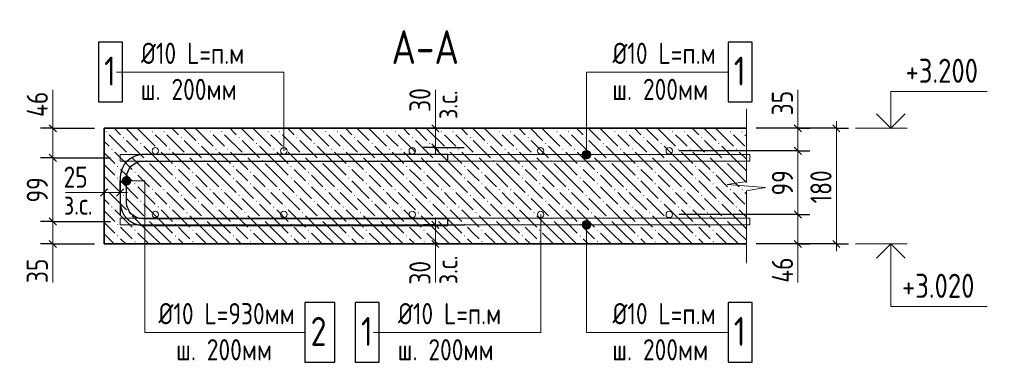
# Model space of a CAD drawing. Header units: millimetres. Extents: x 0 to 61017, y 0 to 42000.
# Tile 3 of 23: x 12913 to 23132, y 9414 to 12967. Entities that reach past the tile are written whole.
import ezdxf

# ---------------------------------------------------------------- set-up
doc = ezdxf.new("R2010")
doc.units = ezdxf.units.MM
for name, color, linetype, lineweight in [('Standard', 7, 'Continuous', 25), ('Обрамление П-обр. равн.', 7, 'Continuous', 25), ('Позиционная метка линия выноска', 7, 'Continuous', 13), ('Позиционная метка номер позиции', 7, 'Continuous', 13), ('Примечания', 7, 'Continuous', 25), ('Размерная выноска', 7, 'Continuous', 13), ('Фоновоя арматура Х1', 7, 'Continuous', 25)]:
    doc.layers.add(name, color=color, linetype=linetype, lineweight=lineweight)
doc.layers.add('ЖБ Перекрытие верхний уровень', color=7, linetype='Continuous', lineweight=25, true_color=0xe0e0ff)
doc.styles.add('GOST 2.304-81', font='txt')

msp = doc.modelspace()

# ---------------------------------------------------------------- hatches: boundary and pattern name
at = {"layer": 'ЖБ Перекрытие верхний уровень', "linetype": 'Continuous', "lineweight": 18, "transparency": 33554687}
for points in [[(13803, 11804), (13810, 11811), (13816, 11804), (13810, 11798)], [(14283, 11804), (14290, 11811), (14296, 11804), (14290, 11798)], [(14403, 11804), (14410, 11811), (14416, 11804), (14410, 11798)], [(14883, 11804), (14890, 11811), (14896, 11804), (14890, 11798)], [(15003, 11804), (15010, 11811), (15016, 11804), (15010, 11798)], [(15483, 11804), (15490, 11811), (15496, 11804), (15490, 11798)], [(15603, 11804), (15610, 11811), (15616, 11804), (15610, 11798)], [(16083, 11804), (16090, 11811), (16096, 11804), (16090, 11798)], [(16203, 11804), (16210, 11811), (16216, 11804), (16210, 11798)], [(16683, 11804), (16690, 11811), (16696, 11804), (16690, 11798)], [(16803, 11804), (16810, 11811), (16816, 11804), (16810, 11798)], [(17283, 11804), (17290, 11811), (17296, 11804), (17290, 11798)], [(17403, 11804), (17410, 11811), (17416, 11804), (17410, 11798)], [(17883, 11804), (17890, 11811), (17896, 11804), (17890, 11798)], [(18003, 11804), (18010, 11811), (18016, 11804), (18010, 11798)], [(18483, 11804), (18490, 11811), (18496, 11804), (18490, 11798)], [(18603, 11804), (18610, 11811), (18616, 11804), (18610, 11798)], [(19083, 11804), (19090, 11811), (19096, 11804), (19090, 11798)], [(19203, 11804), (19210, 11811), (19216, 11804), (19210, 11798)], [(19683, 11804), (19690, 11811), (19696, 11804), (19690, 11798)], [(19803, 11804), (19810, 11811), (19816, 11804), (19810, 11798)], [(20283, 11804), (20290, 11811), (20296, 11804), (20290, 11798)], [(20403, 11804), (20410, 11811), (20416, 11804), (20410, 11798)], [(13983, 11744), (13990, 11751), (13996, 11744), (13990, 11738)], [(14163, 11684), (14170, 11691), (14176, 11684), (14170, 11678)], [(14583, 11744), (14590, 11751), (14596, 11744), (14590, 11738)], [(14763, 11684), (14770, 11691), (14776, 11684), (14770, 11678)], [(15183, 11744), (15190, 11751), (15196, 11744), (15190, 11738)], [(15363, 11684), (15370, 11691), (15376, 11684), (15370, 11678)], [(15783, 11744), (15790, 11751), (15796, 11744), (15790, 11738)], [(15963, 11684), (15970, 11691), (15976, 11684), (15970, 11678)], [(16383, 11744), (16390, 11751), (16396, 11744), (16390, 11738)], [(16563, 11684), (16570, 11691), (16576, 11684), (16570, 11678)], [(16983, 11744), (16990, 11751), (16996, 11744), (16990, 11738)], [(17163, 11684), (17170, 11691), (17176, 11684), (17170, 11678)], [(17583, 11744), (17590, 11751), (17596, 11744), (17590, 11738)], [(17763, 11684), (17770, 11691), (17776, 11684), (17770, 11678)], [(18183, 11744), (18190, 11751), (18196, 11744), (18190, 11738)], [(18363, 11684), (18370, 11691), (18376, 11684), (18370, 11678)], [(18783, 11744), (18790, 11751), (18796, 11744), (18790, 11738)], [(18963, 11684), (18970, 11691), (18976, 11684), (18970, 11678)], [(19383, 11744), (19390, 11751), (19396, 11744), (19390, 11738)], [(19563, 11684), (19570, 11691), (19576, 11684), (19570, 11678)], [(19983, 11744), (19990, 11751), (19996, 11744), (19990, 11738)], [(20163, 11684), (20170, 11691), (20176, 11684), (20170, 11678)], [(13863, 11624), (13870, 11631), (13876, 11624), (13870, 11618)], [(14043, 11564), (14050, 11571), (14056, 11564), (14050, 11558)], [(14343, 11624), (14350, 11631), (14356, 11624), (14350, 11618)], [(14463, 11624), (14470, 11631), (14476, 11624), (14470, 11618)], [(14643, 11564), (14650, 11571), (14656, 11564), (14650, 11558)], [(14943, 11624), (14950, 11631), (14956, 11624), (14950, 11618)], [(15063, 11624), (15070, 11631), (15076, 11624), (15070, 11618)], [(15243, 11564), (15250, 11571), (15256, 11564), (15250, 11558)], [(15543, 11624), (15550, 11631), (15556, 11624), (15550, 11618)], [(15663, 11624), (15670, 11631), (15676, 11624), (15670, 11618)], [(15843, 11564), (15850, 11571), (15856, 11564), (15850, 11558)], [(16143, 11624), (16150, 11631), (16156, 11624), (16150, 11618)], [(16263, 11624), (16270, 11631), (16276, 11624), (16270, 11618)], [(16443, 11564), (16450, 11571), (16456, 11564), (16450, 11558)], [(16743, 11624), (16750, 11631), (16756, 11624), (16750, 11618)], [(16863, 11624), (16870, 11631), (16876, 11624), (16870, 11618)], [(17043, 11564), (17050, 11571), (17056, 11564), (17050, 11558)], [(17343, 11624), (17350, 11631), (17356, 11624), (17350, 11618)], [(17463, 11624), (17470, 11631), (17476, 11624), (17470, 11618)], [(17643, 11564), (17650, 11571), (17656, 11564), (17650, 11558)], [(17943, 11624), (17950, 11631), (17956, 11624), (17950, 11618)], [(18063, 11624), (18070, 11631), (18076, 11624), (18070, 11618)], [(18243, 11564), (18250, 11571), (18256, 11564), (18250, 11558)], [(18543, 11624), (18550, 11631), (18556, 11624), (18550, 11618)], [(18663, 11624), (18670, 11631), (18676, 11624), (18670, 11618)], [(18843, 11564), (18850, 11571), (18856, 11564), (18850, 11558)], [(19143, 11624), (19150, 11631), (19156, 11624), (19150, 11618)], [(19263, 11624), (19270, 11631), (19276, 11624), (19270, 11618)], [(19443, 11564), (19450, 11571), (19456, 11564), (19450, 11558)], [(19743, 11624), (19750, 11631), (19756, 11624), (19750, 11618)], [(19863, 11624), (19870, 11631), (19876, 11624), (19870, 11618)], [(20043, 11564), (20050, 11571), (20056, 11564), (20050, 11558)], [(20343, 11624), (20350, 11631), (20356, 11624), (20350, 11618)], [(13923, 11444), (13930, 11451), (13936, 11444), (13930, 11438)], [(14223, 11504), (14230, 11511), (14236, 11504), (14230, 11498)], [(14523, 11444), (14530, 11451), (14536, 11444), (14530, 11438)], [(14823, 11504), (14830, 11511), (14836, 11504), (14830, 11498)], [(15123, 11444), (15130, 11451), (15136, 11444), (15130, 11438)], [(15423, 11504), (15430, 11511), (15436, 11504), (15430, 11498)], [(15723, 11444), (15730, 11451), (15736, 11444), (15730, 11438)], [(16023, 11504), (16030, 11511), (16036, 11504), (16030, 11498)], [(16323, 11444), (16330, 11451), (16336, 11444), (16330, 11438)], [(16623, 11504), (16630, 11511), (16636, 11504), (16630, 11498)], [(16923, 11444), (16930, 11451), (16936, 11444), (16930, 11438)], [(17223, 11504), (17230, 11511), (17236, 11504), (17230, 11498)], [(17523, 11444), (17530, 11451), (17536, 11444), (17530, 11438)], [(17823, 11504), (17830, 11511), (17836, 11504), (17830, 11498)], [(18123, 11444), (18130, 11451), (18136, 11444), (18130, 11438)], [(18423, 11504), (18430, 11511), (18436, 11504), (18430, 11498)], [(18723, 11444), (18730, 11451), (18736, 11444), (18730, 11438)], [(19023, 11504), (19030, 11511), (19036, 11504), (19030, 11498)], [(19323, 11444), (19330, 11451), (19336, 11444), (19330, 11438)], [(19623, 11504), (19630, 11511), (19636, 11504), (19630, 11498)], [(19923, 11444), (19930, 11451), (19936, 11444), (19930, 11438)], [(20223, 11504), (20230, 11511), (20236, 11504), (20230, 11498)], [(14103, 11384), (14110, 11391), (14116, 11384), (14110, 11378)], [(14703, 11384), (14710, 11391), (14716, 11384), (14710, 11378)], [(15303, 11384), (15310, 11391), (15316, 11384), (15310, 11378)], [(15903, 11384), (15910, 11391), (15916, 11384), (15910, 11378)], [(16503, 11384), (16510, 11391), (16516, 11384), (16510, 11378)], [(17103, 11384), (17110, 11391), (17116, 11384), (17110, 11378)], [(17703, 11384), (17710, 11391), (17716, 11384), (17710, 11378)], [(18303, 11384), (18310, 11391), (18316, 11384), (18310, 11378)], [(18903, 11384), (18910, 11391), (18916, 11384), (18910, 11378)], [(19503, 11384), (19510, 11391), (19516, 11384), (19510, 11378)], [(20103, 11384), (20110, 11391), (20116, 11384), (20110, 11378)], [(13923, 11324), (13930, 11331), (13936, 11324), (13930, 11318)], [(14103, 11264), (14110, 11271), (14116, 11264), (14110, 11258)], [(14523, 11324), (14530, 11331), (14536, 11324), (14530, 11318)], [(14703, 11264), (14710, 11271), (14716, 11264), (14710, 11258)], [(15123, 11324), (15130, 11331), (15136, 11324), (15130, 11318)], [(15303, 11264), (15310, 11271), (15316, 11264), (15310, 11258)], [(15723, 11324), (15730, 11331), (15736, 11324), (15730, 11318)], [(15903, 11264), (15910, 11271), (15916, 11264), (15910, 11258)], [(16323, 11324), (16330, 11331), (16336, 11324), (16330, 11318)], [(16503, 11264), (16510, 11271), (16516, 11264), (16510, 11258)], [(16923, 11324), (16930, 11331), (16936, 11324), (16930, 11318)], [(17103, 11264), (17110, 11271), (17116, 11264), (17110, 11258)], [(17523, 11324), (17530, 11331), (17536, 11324), (17530, 11318)], [(17703, 11264), (17710, 11271), (17716, 11264), (17710, 11258)], [(18123, 11324), (18130, 11331), (18136, 11324), (18130, 11318)], [(18303, 11264), (18310, 11271), (18316, 11264), (18310, 11258)], [(18723, 11324), (18730, 11331), (18736, 11324), (18730, 11318)], [(18903, 11264), (18910, 11271), (18916, 11264), (18910, 11258)], [(19323, 11324), (19330, 11331), (19336, 11324), (19330, 11318)], [(19503, 11264), (19510, 11271), (19516, 11264), (19510, 11258)], [(19923, 11324), (19930, 11331), (19936, 11324), (19930, 11318)], [(20103, 11264), (20110, 11271), (20116, 11264), (20110, 11258)], [(13803, 11204), (13810, 11211), (13816, 11204), (13810, 11198)], [(13983, 11144), (13990, 11151), (13996, 11144), (13990, 11138)], [(14283, 11204), (14290, 11211), (14296, 11204), (14290, 11198)], [(14403, 11204), (14410, 11211), (14416, 11204), (14410, 11198)], [(14583, 11144), (14590, 11151), (14596, 11144), (14590, 11138)], [(14883, 11204), (14890, 11211), (14896, 11204), (14890, 11198)], [(15003, 11204), (15010, 11211), (15016, 11204), (15010, 11198)], [(15183, 11144), (15190, 11151), (15196, 11144), (15190, 11138)], [(15483, 11204), (15490, 11211), (15496, 11204), (15490, 11198)], [(15603, 11204), (15610, 11211), (15616, 11204), (15610, 11198)], [(15783, 11144), (15790, 11151), (15796, 11144), (15790, 11138)], [(16083, 11204), (16090, 11211), (16096, 11204), (16090, 11198)], [(16203, 11204), (16210, 11211), (16216, 11204), (16210, 11198)], [(16383, 11144), (16390, 11151), (16396, 11144), (16390, 11138)], [(16683, 11204), (16690, 11211), (16696, 11204), (16690, 11198)], [(16803, 11204), (16810, 11211), (16816, 11204), (16810, 11198)], [(16983, 11144), (16990, 11151), (16996, 11144), (16990, 11138)], [(17283, 11204), (17290, 11211), (17296, 11204), (17290, 11198)], [(17403, 11204), (17410, 11211), (17416, 11204), (17410, 11198)], [(17583, 11144), (17590, 11151), (17596, 11144), (17590, 11138)], [(17883, 11204), (17890, 11211), (17896, 11204), (17890, 11198)], [(18003, 11204), (18010, 11211), (18016, 11204), (18010, 11198)], [(18183, 11144), (18190, 11151), (18196, 11144), (18190, 11138)], [(18483, 11204), (18490, 11211), (18496, 11204), (18490, 11198)], [(18603, 11204), (18610, 11211), (18616, 11204), (18610, 11198)], [(18783, 11144), (18790, 11151), (18796, 11144), (18790, 11138)], [(19083, 11204), (19090, 11211), (19096, 11204), (19090, 11198)], [(19203, 11204), (19210, 11211), (19216, 11204), (19210, 11198)], [(19383, 11144), (19390, 11151), (19396, 11144), (19390, 11138)], [(19683, 11204), (19690, 11211), (19696, 11204), (19690, 11198)], [(19803, 11204), (19810, 11211), (19816, 11204), (19810, 11198)], [(19983, 11144), (19990, 11151), (19996, 11144), (19990, 11138)], [(20283, 11204), (20290, 11211), (20296, 11204), (20290, 11198)], [(20403, 11204), (20410, 11211), (20416, 11204), (20410, 11198)], [(14163, 11084), (14170, 11091), (14176, 11084), (14170, 11078)], [(14763, 11084), (14770, 11091), (14776, 11084), (14770, 11078)], [(15363, 11084), (15370, 11091), (15376, 11084), (15370, 11078)], [(15963, 11084), (15970, 11091), (15976, 11084), (15970, 11078)], [(16563, 11084), (16570, 11091), (16576, 11084), (16570, 11078)], [(17163, 11084), (17170, 11091), (17176, 11084), (17170, 11078)], [(17763, 11084), (17770, 11091), (17776, 11084), (17770, 11078)], [(18363, 11084), (18370, 11091), (18376, 11084), (18370, 11078)], [(18963, 11084), (18970, 11091), (18976, 11084), (18970, 11078)], [(19563, 11084), (19570, 11091), (19576, 11084), (19570, 11078)], [(20163, 11084), (20170, 11091), (20176, 11084), (20170, 11078)], [(13863, 11024), (13870, 11031), (13876, 11024), (13870, 11018)], [(14043, 10964), (14050, 10971), (14056, 10964), (14050, 10958)], [(14343, 11024), (14350, 11031), (14356, 11024), (14350, 11018)], [(14463, 11024), (14470, 11031), (14476, 11024), (14470, 11018)], [(14643, 10964), (14650, 10971), (14656, 10964), (14650, 10958)], [(14943, 11024), (14950, 11031), (14956, 11024), (14950, 11018)], [(15063, 11024), (15070, 11031), (15076, 11024), (15070, 11018)], [(15243, 10964), (15250, 10971), (15256, 10964), (15250, 10958)], [(15543, 11024), (15550, 11031), (15556, 11024), (15550, 11018)], [(15663, 11024), (15670, 11031), (15676, 11024), (15670, 11018)], [(15843, 10964), (15850, 10971), (15856, 10964), (15850, 10958)], [(16143, 11024), (16150, 11031), (16156, 11024), (16150, 11018)], [(16263, 11024), (16270, 11031), (16276, 11024), (16270, 11018)], [(16443, 10964), (16450, 10971), (16456, 10964), (16450, 10958)], [(16743, 11024), (16750, 11031), (16756, 11024), (16750, 11018)], [(16863, 11024), (16870, 11031), (16876, 11024), (16870, 11018)], [(17043, 10964), (17050, 10971), (17056, 10964), (17050, 10958)], [(17343, 11024), (17350, 11031), (17356, 11024), (17350, 11018)], [(17463, 11024), (17470, 11031), (17476, 11024), (17470, 11018)], [(17643, 10964), (17650, 10971), (17656, 10964), (17650, 10958)], [(17943, 11024), (17950, 11031), (17956, 11024), (17950, 11018)], [(18063, 11024), (18070, 11031), (18076, 11024), (18070, 11018)], [(18243, 10964), (18250, 10971), (18256, 10964), (18250, 10958)], [(18543, 11024), (18550, 11031), (18556, 11024), (18550, 11018)], [(18663, 11024), (18670, 11031), (18676, 11024), (18670, 11018)], [(18843, 10964), (18850, 10971), (18856, 10964), (18850, 10958)], [(19143, 11024), (19150, 11031), (19156, 11024), (19150, 11018)], [(19263, 11024), (19270, 11031), (19276, 11024), (19270, 11018)], [(19443, 10964), (19450, 10971), (19456, 10964), (19450, 10958)], [(19743, 11024), (19750, 11031), (19756, 11024), (19750, 11018)], [(19863, 11024), (19870, 11031), (19876, 11024), (19870, 11018)], [(20043, 10964), (20050, 10971), (20056, 10964), (20050, 10958)], [(20343, 11024), (20350, 11031), (20356, 11024), (20350, 11018)], [(13923, 10844), (13930, 10851), (13936, 10844), (13930, 10838)], [(14223, 10904), (14230, 10911), (14236, 10904), (14230, 10898)], [(14523, 10844), (14530, 10851), (14536, 10844), (14530, 10838)], [(14823, 10904), (14830, 10911), (14836, 10904), (14830, 10898)], [(15123, 10844), (15130, 10851), (15136, 10844), (15130, 10838)], [(15423, 10904), (15430, 10911), (15436, 10904), (15430, 10898)], [(15723, 10844), (15730, 10851), (15736, 10844), (15730, 10838)], [(16023, 10904), (16030, 10911), (16036, 10904), (16030, 10898)], [(16323, 10844), (16330, 10851), (16336, 10844), (16330, 10838)], [(16623, 10904), (16630, 10911), (16636, 10904), (16630, 10898)], [(16923, 10844), (16930, 10851), (16936, 10844), (16930, 10838)], [(17223, 10904), (17230, 10911), (17236, 10904), (17230, 10898)], [(17523, 10844), (17530, 10851), (17536, 10844), (17530, 10838)], [(17823, 10904), (17830, 10911), (17836, 10904), (17830, 10898)], [(18123, 10844), (18130, 10851), (18136, 10844), (18130, 10838)], [(18423, 10904), (18430, 10911), (18436, 10904), (18430, 10898)], [(18723, 10844), (18730, 10851), (18736, 10844), (18730, 10838)], [(19023, 10904), (19030, 10911), (19036, 10904), (19030, 10898)], [(19323, 10844), (19330, 10851), (19336, 10844), (19330, 10838)], [(19623, 10904), (19630, 10911), (19636, 10904), (19630, 10898)], [(19923, 10844), (19930, 10851), (19936, 10844), (19930, 10838)], [(20223, 10904), (20230, 10911), (20236, 10904), (20230, 10898)], [(13923, 10724), (13930, 10731), (13936, 10724), (13930, 10718)], [(14103, 10784), (14110, 10791), (14116, 10784), (14110, 10778)], [(14523, 10724), (14530, 10731), (14536, 10724), (14530, 10718)], [(14703, 10784), (14710, 10791), (14716, 10784), (14710, 10778)], [(15123, 10724), (15130, 10731), (15136, 10724), (15130, 10718)], [(15303, 10784), (15310, 10791), (15316, 10784), (15310, 10778)], [(15723, 10724), (15730, 10731), (15736, 10724), (15730, 10718)], [(15903, 10784), (15910, 10791), (15916, 10784), (15910, 10778)], [(16323, 10724), (16330, 10731), (16336, 10724), (16330, 10718)], [(16503, 10784), (16510, 10791), (16516, 10784), (16510, 10778)], [(16923, 10724), (16930, 10731), (16936, 10724), (16930, 10718)], [(17103, 10784), (17110, 10791), (17116, 10784), (17110, 10778)], [(17523, 10724), (17530, 10731), (17536, 10724), (17530, 10718)], [(17703, 10784), (17710, 10791), (17716, 10784), (17710, 10778)], [(18123, 10724), (18130, 10731), (18136, 10724), (18130, 10718)], [(18303, 10784), (18310, 10791), (18316, 10784), (18310, 10778)], [(18723, 10724), (18730, 10731), (18736, 10724), (18730, 10718)], [(18903, 10784), (18910, 10791), (18916, 10784), (18910, 10778)], [(19323, 10724), (19330, 10731), (19336, 10724), (19330, 10718)], [(19503, 10784), (19510, 10791), (19516, 10784), (19510, 10778)], [(19923, 10724), (19930, 10731), (19936, 10724), (19930, 10718)], [(20103, 10784), (20110, 10791), (20116, 10784), (20110, 10778)], [(14103, 10664), (14110, 10671), (14116, 10664), (14110, 10658)], [(14703, 10664), (14710, 10671), (14716, 10664), (14710, 10658)], [(15303, 10664), (15310, 10671), (15316, 10664), (15310, 10658)], [(15903, 10664), (15910, 10671), (15916, 10664), (15910, 10658)], [(16503, 10664), (16510, 10671), (16516, 10664), (16510, 10658)], [(17103, 10664), (17110, 10671), (17116, 10664), (17110, 10658)], [(17703, 10664), (17710, 10671), (17716, 10664), (17710, 10658)], [(18303, 10664), (18310, 10671), (18316, 10664), (18310, 10658)], [(18903, 10664), (18910, 10671), (18916, 10664), (18910, 10658)], [(19503, 10664), (19510, 10671), (19516, 10664), (19510, 10658)], [(20103, 10664), (20110, 10671), (20116, 10664), (20110, 10658)]]:
    msp.add_hatch(color=7, dxfattribs=at).paths.add_polyline_path(points, flags=16)
at = {"layer": 'Позиционная метка линия выноска', "linetype": 'Continuous', "lineweight": 13, "transparency": 33554687}
for points in [[(18835, 11590), (18758, 11590), (18752, 11567)], [(18835, 11590), (18752, 11567), (18842, 11567)], [(18842, 11567), (18752, 11567), (18758, 11545)], [(18819, 11606), (18774, 11606), (18758, 11590)], [(18819, 11606), (18758, 11590), (18835, 11590)], [(18842, 11567), (18758, 11545), (18835, 11545)], [(18774, 11606), (18819, 11606), (18797, 11612)], [(18835, 11545), (18758, 11545), (18774, 11529)], [(18835, 11545), (18774, 11529), (18819, 11529)], [(18819, 11529), (18774, 11529), (18797, 11522)], [(13983, 11273), (13983, 11318), (13977, 11296)], [(13999, 11257), (13999, 11334), (13983, 11318)], [(13999, 11257), (13983, 11318), (13983, 11273)], [(14022, 11251), (14022, 11341), (13999, 11334)], [(14022, 11251), (13999, 11334), (13999, 11257)], [(14044, 11257), (14044, 11334), (14022, 11341)], [(14044, 11257), (14022, 11341), (14022, 11251)], [(14061, 11273), (14061, 11318), (14044, 11334)], [(14061, 11273), (14044, 11334), (14044, 11257)], [(14061, 11318), (14061, 11273), (14067, 11296)], [(18752, 10841), (18842, 10841), (18835, 10863)], [(18752, 10841), (18835, 10863), (18758, 10863)], [(18758, 10818), (18842, 10841), (18752, 10841)], [(18758, 10863), (18835, 10863), (18819, 10879)], [(18758, 10863), (18819, 10879), (18774, 10879)], [(18758, 10818), (18835, 10818), (18842, 10841)], [(18774, 10879), (18819, 10879), (18797, 10886)], [(18774, 10802), (18835, 10818), (18758, 10818)], [(18774, 10802), (18819, 10802), (18835, 10818)], [(18819, 10802), (18774, 10802), (18797, 10796)]]:
    msp.add_hatch(color=7, dxfattribs=at).paths.add_polyline_path(points)

# ---------------------------------------------------------------- linework, layer by layer
at = {"layer": 'Standard', "color": 7, "linetype": 'Continuous', "lineweight": 25, "transparency": 33554687}
for p, q in [((13218, 11878), (13293, 11803)), ((17264, 11803), (17189, 11878)), ((20951, 11878), (21026, 11803)), ((21426, 11803), (21351, 11878)), ((17264, 11603), (17189, 11678)), ((13218, 11571), (13293, 11496)), ((20951, 11645), (21026, 11570)), ((13826, 11211), (13751, 11136)), ((13993, 11211), (13918, 11136)), ((20951, 10985), (21026, 10910)), ((13218, 10911), (13293, 10836)), ((17189, 10878), (17264, 10803)), ((13218, 10678), (13293, 10603)), ((17189, 10678), (17264, 10603)), ((20951, 10678), (21026, 10603)), ((21426, 10603), (21351, 10678))]:
    msp.add_line(p, q, dxfattribs=at)
at = {"layer": 'Standard', "color": 7, "linetype": 'Continuous', "lineweight": 13, "transparency": 33554687}
for p, q in [((13255, 11841), (13255, 11916)), ((17227, 11841), (17227, 11916)), ((20989, 11841), (20989, 11916)), ((21389, 11841), (21389, 11916)), ((13255, 11841), (13255, 11534)), ((17227, 11641), (17227, 11841)), ((20989, 11841), (20989, 11607)), ((21589, 11841), (22122, 11841)), ((17227, 11641), (17227, 11566)), ((20989, 11607), (20989, 10947)), ((13255, 11534), (13255, 10874)), ((13789, 11174), (13714, 11174)), ((13955, 11174), (13789, 11174)), ((13955, 11174), (14030, 11174)), ((20989, 10947), (20989, 10641)), ((13255, 10874), (13255, 10641)), ((17227, 10841), (17227, 10916)), ((17227, 10841), (17227, 10641)), ((13255, 10641), (13255, 10566)), ((17227, 10641), (17227, 10566)), ((20989, 10641), (20989, 10566)), ((21389, 10641), (21389, 10566)), ((21589, 10641), (22122, 10641))]:
    msp.add_line(p, q, dxfattribs=at)
at = {"layer": 'Standard', "color": 251, "linetype": 'Continuous', "lineweight": -3, "true_color": 0x656565, "transparency": 33554687}
for p, q in [((13255, 11841), (13130, 11841)), ((13255, 11841), (13380, 11841)), ((13255, 11841), (13689, 11841)), ((17227, 11841), (17102, 11841)), ((17227, 11841), (17352, 11841)), ((17227, 11841), (17527, 11841)), ((21389, 11841), (20555, 11841)), ((20989, 11841), (20864, 11841)), ((20989, 11841), (21114, 11841)), ((21389, 11841), (21264, 11841)), ((21389, 11841), (21514, 11841)), ((17227, 11641), (17102, 11641)), ((17227, 11641), (17352, 11641)), ((17227, 11641), (17525, 11641)), ((20989, 11607), (20864, 11607)), ((20989, 11607), (21114, 11607)), ((13255, 11534), (13130, 11534)), ((13255, 11534), (13380, 11534)), ((13255, 11534), (13855, 11534)), ((13789, 11174), (13789, 11299)), ((13955, 11174), (13955, 11299)), ((13789, 11174), (13789, 11049)), ((13789, 11174), (13789, 10874)), ((13955, 11174), (13955, 11049)), ((13955, 11174), (13955, 10941)), ((20989, 10947), (20864, 10947)), ((20989, 10947), (21114, 10947)), ((13255, 10874), (13130, 10874)), ((13255, 10874), (13380, 10874)), ((13255, 10874), (13855, 10874)), ((17227, 10841), (17102, 10841)), ((17227, 10841), (17352, 10841)), ((17227, 10841), (17525, 10841)), ((13255, 10641), (13130, 10641)), ((13255, 10641), (13380, 10641)), ((13255, 10641), (13689, 10641)), ((17227, 10641), (17102, 10641)), ((17227, 10641), (17352, 10641)), ((17227, 10641), (17527, 10641)), ((21389, 10641), (20555, 10641)), ((20989, 10641), (20864, 10641)), ((20989, 10641), (21114, 10641)), ((21389, 10641), (21264, 10641)), ((21389, 10641), (21514, 10641))]:
    msp.add_line(p, q, dxfattribs=at)
at = {"layer": 'Standard', "color": 7, "linetype": 'Continuous', "lineweight": 13, "transparency": 33554687}
for points in [[(21955, 11841), (21955, 12221), (22955, 12221)], [(21389, 10641), (21389, 10983), (21389, 10983), (21389, 11841)], [(21955, 10641), (21955, 9991), (22955, 9991)]]:
    msp.add_lwpolyline(points, dxfattribs=at)
at = {"layer": 'Standard', "color": 7, "linetype": 'Continuous', "lineweight": 35, "transparency": 33554687}
for points in [[(21807, 11989), (21955, 11841), (22104, 11989)], [(21807, 10492), (21955, 10641), (22104, 10492)]]:
    msp.add_lwpolyline(points, dxfattribs=at)
at = {"layer": 'Standard', "color": 251, "linetype": 'Continuous', "lineweight": -3, "true_color": 0x656565, "transparency": 33554687}
for points in [[(20989, 11841), (20972, 11841), (20972, 11841), (20972, 11841), (20972, 11841), (20555, 11841)], [(20989, 11607), (20972, 11607), (20972, 11607), (20972, 11607), (20972, 11607), (19754, 11607)], [(20989, 10947), (20972, 10947), (20972, 10947), (19754, 10947)], [(20989, 10641), (20972, 10641), (20972, 10641), (20555, 10641)]]:
    msp.add_lwpolyline(points, dxfattribs=at)
at = {"layer": 'ЖБ Перекрытие верхний уровень', "color": 7, "linetype": 'Continuous', "lineweight": 35, "transparency": 33554687}
for p, q in [((13789, 11841), (13789, 10641)), ((20455, 11841), (13789, 11841)), ((13789, 10641), (20455, 10641))]:
    msp.add_line(p, q, dxfattribs=at)
at = {"layer": 'ЖБ Перекрытие верхний уровень', "color": 9, "linetype": 'Continuous', "lineweight": 18, "true_color": 0xc7c7c7, "transparency": 33554687}
for p, q in [((13840, 11774), (14020, 11594)), ((13893, 11841), (13960, 11774)), ((14013, 11841), (14140, 11714)), ((14140, 11834), (14320, 11654)), ((14253, 11841), (14260, 11834)), ((14380, 11714), (14320, 11774)), ((14373, 11841), (14380, 11834)), ((14440, 11774), (14620, 11594)), ((14493, 11841), (14560, 11774)), ((14613, 11841), (14740, 11714)), ((14740, 11834), (14920, 11654)), ((14853, 11841), (14860, 11834)), ((14980, 11714), (14920, 11774)), ((14973, 11841), (14980, 11834)), ((15040, 11774), (15220, 11594)), ((15093, 11841), (15160, 11774)), ((15213, 11841), (15340, 11714)), ((15340, 11834), (15520, 11654)), ((15453, 11841), (15460, 11834)), ((15580, 11714), (15520, 11774)), ((15573, 11841), (15580, 11834)), ((15640, 11774), (15820, 11594)), ((15693, 11841), (15760, 11774)), ((15813, 11841), (15940, 11714)), ((15940, 11834), (16120, 11654)), ((16053, 11841), (16060, 11834)), ((16180, 11714), (16120, 11774)), ((16173, 11841), (16180, 11834)), ((16240, 11774), (16420, 11594)), ((16293, 11841), (16360, 11774)), ((16413, 11841), (16540, 11714)), ((16540, 11834), (16720, 11654)), ((16653, 11841), (16660, 11834)), ((16780, 11714), (16720, 11774)), ((16773, 11841), (16780, 11834)), ((16840, 11774), (17020, 11594)), ((16893, 11841), (16960, 11774)), ((17013, 11841), (17140, 11714)), ((17140, 11834), (17320, 11654)), ((17253, 11841), (17260, 11834)), ((17380, 11714), (17320, 11774)), ((17373, 11841), (17380, 11834)), ((17440, 11774), (17620, 11594)), ((17493, 11841), (17560, 11774)), ((17613, 11841), (17740, 11714)), ((17740, 11834), (17920, 11654)), ((17853, 11841), (17860, 11834)), ((17980, 11714), (17920, 11774)), ((17973, 11841), (17980, 11834)), ((18040, 11774), (18220, 11594)), ((18093, 11841), (18160, 11774)), ((18213, 11841), (18340, 11714)), ((18340, 11834), (18520, 11654)), ((18453, 11841), (18460, 11834)), ((18580, 11714), (18520, 11774)), ((18573, 11841), (18580, 11834)), ((18640, 11774), (18820, 11594)), ((18693, 11841), (18760, 11774)), ((18813, 11841), (18940, 11714)), ((18940, 11834), (19120, 11654)), ((19053, 11841), (19060, 11834)), ((19180, 11714), (19120, 11774)), ((19173, 11841), (19180, 11834)), ((19240, 11774), (19420, 11594)), ((19293, 11841), (19360, 11774)), ((19413, 11841), (19540, 11714)), ((19540, 11834), (19720, 11654)), ((19653, 11841), (19660, 11834)), ((19780, 11714), (19720, 11774)), ((19773, 11841), (19780, 11834)), ((19840, 11774), (20020, 11594)), ((19893, 11841), (19960, 11774)), ((20013, 11841), (20140, 11714)), ((20140, 11834), (20320, 11654)), ((20253, 11841), (20260, 11834)), ((20380, 11714), (20320, 11774)), ((20373, 11841), (20380, 11834)), ((20440, 11774), (20455, 11759)), ((13840, 11654), (13789, 11705)), ((14020, 11714), (14200, 11534)), ((14380, 11474), (14200, 11654)), ((14440, 11654), (14380, 11714)), ((14620, 11714), (14800, 11534)), ((14980, 11474), (14800, 11654)), ((15040, 11654), (14980, 11714)), ((15220, 11714), (15400, 11534)), ((15580, 11474), (15400, 11654)), ((15640, 11654), (15580, 11714)), ((15820, 11714), (16000, 11534)), ((16180, 11474), (16000, 11654)), ((16240, 11654), (16180, 11714)), ((16420, 11714), (16600, 11534)), ((16780, 11474), (16600, 11654)), ((16840, 11654), (16780, 11714)), ((17020, 11714), (17200, 11534)), ((17380, 11474), (17200, 11654)), ((17440, 11654), (17380, 11714)), ((17620, 11714), (17800, 11534)), ((17980, 11474), (17800, 11654)), ((18040, 11654), (17980, 11714)), ((18220, 11714), (18400, 11534)), ((18580, 11474), (18400, 11654)), ((18640, 11654), (18580, 11714)), ((18820, 11714), (19000, 11534)), ((19180, 11474), (19000, 11654)), ((19240, 11654), (19180, 11714)), ((19420, 11714), (19600, 11534)), ((19780, 11474), (19600, 11654)), ((19840, 11654), (19780, 11714)), ((20020, 11714), (20200, 11534)), ((20380, 11474), (20200, 11654)), ((20440, 11654), (20380, 11714)), ((13789, 11585), (13900, 11474)), ((13900, 11594), (14080, 11414)), ((14380, 11594), (14500, 11474)), ((14500, 11594), (14680, 11414)), ((14980, 11594), (15100, 11474)), ((15100, 11594), (15280, 11414)), ((15580, 11594), (15700, 11474)), ((15700, 11594), (15880, 11414)), ((16180, 11594), (16300, 11474)), ((16300, 11594), (16480, 11414)), ((16780, 11594), (16900, 11474)), ((16900, 11594), (17080, 11414)), ((17380, 11594), (17500, 11474)), ((17500, 11594), (17680, 11414)), ((17980, 11594), (18100, 11474)), ((18100, 11594), (18280, 11414)), ((18580, 11594), (18700, 11474)), ((18700, 11594), (18880, 11414)), ((19180, 11594), (19300, 11474)), ((19300, 11594), (19480, 11414)), ((19780, 11594), (19900, 11474)), ((19900, 11594), (20080, 11414)), ((20380, 11594), (20455, 11519)), ((13789, 11465), (13900, 11354)), ((14260, 11354), (14080, 11534)), ((14260, 11474), (14380, 11354)), ((14380, 11474), (14500, 11354)), ((14860, 11354), (14680, 11534)), ((14860, 11474), (14980, 11354)), ((14980, 11474), (15100, 11354)), ((15460, 11354), (15280, 11534)), ((15460, 11474), (15580, 11354)), ((15580, 11474), (15700, 11354)), ((16060, 11354), (15880, 11534)), ((16060, 11474), (16180, 11354)), ((16180, 11474), (16300, 11354)), ((16660, 11354), (16480, 11534)), ((16660, 11474), (16780, 11354)), ((16780, 11474), (16900, 11354)), ((17260, 11354), (17080, 11534)), ((17260, 11474), (17380, 11354)), ((17380, 11474), (17500, 11354)), ((17860, 11354), (17680, 11534)), ((17860, 11474), (17980, 11354)), ((17980, 11474), (18100, 11354)), ((18460, 11354), (18280, 11534)), ((18460, 11474), (18580, 11354)), ((18580, 11474), (18700, 11354)), ((19060, 11354), (18880, 11534)), ((19060, 11474), (19180, 11354)), ((19180, 11474), (19300, 11354)), ((19660, 11354), (19480, 11534)), ((19660, 11474), (19780, 11354)), ((19780, 11474), (19900, 11354)), ((20260, 11354), (20080, 11534)), ((20260, 11474), (20380, 11354)), ((20380, 11474), (20455, 11399)), ((13789, 11345), (13960, 11174)), ((14020, 11354), (13960, 11414)), ((14080, 11294), (14020, 11354)), ((14140, 11354), (14260, 11234)), ((14260, 11354), (14380, 11234)), ((14380, 11354), (14560, 11174)), ((14620, 11354), (14560, 11414)), ((14680, 11294), (14620, 11354)), ((14740, 11354), (14860, 11234)), ((14860, 11354), (14980, 11234)), ((14980, 11354), (15160, 11174)), ((15220, 11354), (15160, 11414)), ((15280, 11294), (15220, 11354)), ((15340, 11354), (15460, 11234)), ((15460, 11354), (15580, 11234)), ((15580, 11354), (15760, 11174)), ((15820, 11354), (15760, 11414)), ((15880, 11294), (15820, 11354)), ((15940, 11354), (16060, 11234)), ((16060, 11354), (16180, 11234)), ((16180, 11354), (16360, 11174)), ((16420, 11354), (16360, 11414)), ((16480, 11294), (16420, 11354)), ((16540, 11354), (16660, 11234)), ((16660, 11354), (16780, 11234)), ((16780, 11354), (16960, 11174)), ((17020, 11354), (16960, 11414)), ((17080, 11294), (17020, 11354)), ((17140, 11354), (17260, 11234)), ((17260, 11354), (17380, 11234)), ((17380, 11354), (17560, 11174)), ((17620, 11354), (17560, 11414)), ((17680, 11294), (17620, 11354)), ((17740, 11354), (17860, 11234)), ((17860, 11354), (17980, 11234)), ((17980, 11354), (18160, 11174)), ((18220, 11354), (18160, 11414)), ((18280, 11294), (18220, 11354)), ((18340, 11354), (18460, 11234)), ((18460, 11354), (18580, 11234)), ((18580, 11354), (18760, 11174)), ((18820, 11354), (18760, 11414)), ((18880, 11294), (18820, 11354)), ((18940, 11354), (19060, 11234)), ((19060, 11354), (19180, 11234)), ((19180, 11354), (19360, 11174)), ((19420, 11354), (19360, 11414)), ((19480, 11294), (19420, 11354)), ((19540, 11354), (19660, 11234)), ((19660, 11354), (19780, 11234)), ((19780, 11354), (19960, 11174)), ((20020, 11354), (19960, 11414)), ((20080, 11294), (20020, 11354)), ((20140, 11354), (20260, 11234)), ((20260, 11354), (20380, 11234)), ((20380, 11354), (20455, 11279)), ((13960, 11294), (14140, 11114)), ((14560, 11294), (14740, 11114)), ((15160, 11294), (15340, 11114)), ((15760, 11294), (15940, 11114)), ((16360, 11294), (16540, 11114)), ((16960, 11294), (17140, 11114)), ((17560, 11294), (17740, 11114)), ((18160, 11294), (18340, 11114)), ((18760, 11294), (18940, 11114)), ((19360, 11294), (19540, 11114)), ((19960, 11294), (20140, 11114)), ((13840, 11174), (14020, 10994)), ((14140, 11234), (14320, 11054)), ((14380, 11114), (14320, 11174)), ((14440, 11174), (14620, 10994)), ((14740, 11234), (14920, 11054)), ((14980, 11114), (14920, 11174)), ((15040, 11174), (15220, 10994)), ((15340, 11234), (15520, 11054)), ((15580, 11114), (15520, 11174)), ((15640, 11174), (15820, 10994)), ((15940, 11234), (16120, 11054)), ((16180, 11114), (16120, 11174)), ((16240, 11174), (16420, 10994)), ((16540, 11234), (16720, 11054)), ((16780, 11114), (16720, 11174)), ((16840, 11174), (17020, 10994)), ((17140, 11234), (17320, 11054)), ((17380, 11114), (17320, 11174)), ((17440, 11174), (17620, 10994)), ((17740, 11234), (17920, 11054)), ((17980, 11114), (17920, 11174)), ((18040, 11174), (18220, 10994)), ((18340, 11234), (18520, 11054)), ((18580, 11114), (18520, 11174)), ((18640, 11174), (18820, 10994)), ((18940, 11234), (19120, 11054)), ((19180, 11114), (19120, 11174)), ((19240, 11174), (19420, 10994)), ((19540, 11234), (19720, 11054)), ((19780, 11114), (19720, 11174)), ((19840, 11174), (20020, 10994)), ((20140, 11234), (20320, 11054)), ((20380, 11114), (20320, 11174)), ((20440, 11174), (20455, 11159)), ((13840, 11054), (13789, 11105)), ((14020, 11114), (14200, 10934)), ((14380, 10874), (14200, 11054)), ((14440, 11054), (14380, 11114)), ((14620, 11114), (14800, 10934)), ((14980, 10874), (14800, 11054)), ((15040, 11054), (14980, 11114)), ((15220, 11114), (15400, 10934)), ((15580, 10874), (15400, 11054)), ((15640, 11054), (15580, 11114)), ((15820, 11114), (16000, 10934)), ((16180, 10874), (16000, 11054)), ((16240, 11054), (16180, 11114)), ((16420, 11114), (16600, 10934)), ((16780, 10874), (16600, 11054)), ((16840, 11054), (16780, 11114)), ((17020, 11114), (17200, 10934)), ((17380, 10874), (17200, 11054)), ((17440, 11054), (17380, 11114)), ((17620, 11114), (17800, 10934)), ((17980, 10874), (17800, 11054)), ((18040, 11054), (17980, 11114)), ((18220, 11114), (18400, 10934)), ((18580, 10874), (18400, 11054)), ((18640, 11054), (18580, 11114)), ((18820, 11114), (19000, 10934)), ((19180, 10874), (19000, 11054)), ((19240, 11054), (19180, 11114)), ((19420, 11114), (19600, 10934)), ((19780, 10874), (19600, 11054)), ((19840, 11054), (19780, 11114)), ((20020, 11114), (20200, 10934)), ((20380, 10874), (20200, 11054)), ((20440, 11054), (20380, 11114)), ((13789, 10985), (13900, 10874)), ((13900, 10994), (14080, 10814)), ((14380, 10994), (14500, 10874)), ((14500, 10994), (14680, 10814)), ((14980, 10994), (15100, 10874)), ((15100, 10994), (15280, 10814)), ((15580, 10994), (15700, 10874)), ((15700, 10994), (15880, 10814)), ((16180, 10994), (16300, 10874)), ((16300, 10994), (16480, 10814)), ((16780, 10994), (16900, 10874)), ((16900, 10994), (17080, 10814)), ((17380, 10994), (17500, 10874)), ((17500, 10994), (17680, 10814)), ((17980, 10994), (18100, 10874)), ((18100, 10994), (18280, 10814)), ((18580, 10994), (18700, 10874)), ((18700, 10994), (18880, 10814)), ((19180, 10994), (19300, 10874)), ((19300, 10994), (19480, 10814)), ((19780, 10994), (19900, 10874)), ((19900, 10994), (20080, 10814)), ((20380, 10994), (20455, 10919)), ((13789, 10865), (13900, 10754)), ((14260, 10754), (14080, 10934)), ((14260, 10874), (14380, 10754)), ((14380, 10874), (14500, 10754)), ((14860, 10754), (14680, 10934)), ((14860, 10874), (14980, 10754)), ((14980, 10874), (15100, 10754)), ((15460, 10754), (15280, 10934)), ((15460, 10874), (15580, 10754)), ((15580, 10874), (15700, 10754)), ((16060, 10754), (15880, 10934)), ((16060, 10874), (16180, 10754)), ((16180, 10874), (16300, 10754)), ((16660, 10754), (16480, 10934)), ((16660, 10874), (16780, 10754)), ((16780, 10874), (16900, 10754)), ((17260, 10754), (17080, 10934)), ((17260, 10874), (17380, 10754)), ((17380, 10874), (17500, 10754)), ((17860, 10754), (17680, 10934)), ((17860, 10874), (17980, 10754)), ((17980, 10874), (18100, 10754)), ((18460, 10754), (18280, 10934)), ((18460, 10874), (18580, 10754)), ((18580, 10874), (18700, 10754)), ((19060, 10754), (18880, 10934)), ((19060, 10874), (19180, 10754)), ((19180, 10874), (19300, 10754)), ((19660, 10754), (19480, 10934)), ((19660, 10874), (19780, 10754)), ((19780, 10874), (19900, 10754)), ((20260, 10754), (20080, 10934)), ((20260, 10874), (20380, 10754)), ((20380, 10874), (20455, 10799)), ((13789, 10745), (13893, 10641)), ((14020, 10754), (13960, 10814)), ((14080, 10694), (14020, 10754)), ((14140, 10754), (14253, 10641)), ((14260, 10754), (14373, 10641)), ((14380, 10754), (14493, 10641)), ((14620, 10754), (14560, 10814)), ((14680, 10694), (14620, 10754)), ((14740, 10754), (14853, 10641)), ((14860, 10754), (14973, 10641)), ((14980, 10754), (15093, 10641)), ((15220, 10754), (15160, 10814)), ((15280, 10694), (15220, 10754)), ((15340, 10754), (15453, 10641)), ((15460, 10754), (15573, 10641)), ((15580, 10754), (15693, 10641)), ((15820, 10754), (15760, 10814)), ((15880, 10694), (15820, 10754)), ((15940, 10754), (16053, 10641)), ((16060, 10754), (16173, 10641)), ((16180, 10754), (16293, 10641)), ((16420, 10754), (16360, 10814)), ((16480, 10694), (16420, 10754)), ((16540, 10754), (16653, 10641)), ((16660, 10754), (16773, 10641)), ((16780, 10754), (16893, 10641)), ((17020, 10754), (16960, 10814)), ((17080, 10694), (17020, 10754)), ((17140, 10754), (17253, 10641)), ((17260, 10754), (17373, 10641)), ((17380, 10754), (17493, 10641)), ((17620, 10754), (17560, 10814)), ((17680, 10694), (17620, 10754)), ((17740, 10754), (17853, 10641)), ((17860, 10754), (17973, 10641)), ((17980, 10754), (18093, 10641)), ((18220, 10754), (18160, 10814)), ((18280, 10694), (18220, 10754)), ((18340, 10754), (18453, 10641)), ((18460, 10754), (18573, 10641)), ((18580, 10754), (18693, 10641)), ((18820, 10754), (18760, 10814)), ((18880, 10694), (18820, 10754)), ((18940, 10754), (19053, 10641)), ((19060, 10754), (19173, 10641)), ((19180, 10754), (19293, 10641)), ((19420, 10754), (19360, 10814)), ((19480, 10694), (19420, 10754)), ((19540, 10754), (19653, 10641)), ((19660, 10754), (19773, 10641)), ((19780, 10754), (19893, 10641)), ((20020, 10754), (19960, 10814)), ((20080, 10694), (20020, 10754)), ((20140, 10754), (20253, 10641)), ((20260, 10754), (20373, 10641)), ((20380, 10754), (20455, 10679)), ((13960, 10694), (14013, 10641)), ((14560, 10694), (14613, 10641)), ((15160, 10694), (15213, 10641)), ((15760, 10694), (15813, 10641)), ((16360, 10694), (16413, 10641)), ((16960, 10694), (17013, 10641)), ((17560, 10694), (17613, 10641)), ((18160, 10694), (18213, 10641)), ((18760, 10694), (18813, 10641)), ((19360, 10694), (19413, 10641)), ((19960, 10694), (20013, 10641))]:
    msp.add_line(p, q, dxfattribs=at)
at = {"layer": 'Обрамление П-обр. равн.', "color": 38, "linetype": 'Continuous', "lineweight": 25, "true_color": 0x5f1e0f, "transparency": 33554687}
msp.add_lwpolyline([(17355, 11567), (14184, 11567), (14142, 11561), (14099, 11547), (14058, 11525), (14025, 11497), (13998, 11464), (13975, 11424), (13961, 11380), (13955, 11339), (13955, 11063), (13961, 11021), (13975, 10977), (13998, 10937), (14025, 10904), (14058, 10877), (14099, 10854), (14142, 10840), (14184, 10834), (17355, 10834), (17355, 10901), (14189, 10901), (14157, 10905), (14126, 10915), (14096, 10932), (14073, 10951), (14053, 10975), (14037, 11004), (14026, 11036), (14022, 11067), (14022, 11334), (14026, 11365), (14037, 11397), (14053, 11426), (14073, 11450), (14096, 11469), (14126, 11486), (14157, 11496), (14189, 11501), (17355, 11501), (17355, 11567)], dxfattribs=at)
msp.add_lwpolyline([(17355, 11567), (14184, 11567), (14142, 11561), (14099, 11547), (14058, 11525), (14025, 11497), (13998, 11464), (13975, 11424), (13961, 11380), (13955, 11339), (13955, 11063), (13961, 11021), (13975, 10977), (13998, 10937), (14025, 10904), (14058, 10877), (14099, 10854), (14142, 10840), (14184, 10834), (17355, 10834), (17355, 10901), (14189, 10901), (14157, 10905), (14126, 10915), (14096, 10932), (14073, 10951), (14053, 10975), (14037, 11004), (14026, 11036), (14022, 11067), (14022, 11334), (14026, 11365), (14037, 11397), (14053, 11426), (14073, 11450), (14096, 11469), (14126, 11486), (14157, 11496), (14189, 11501), (17355, 11501), (17355, 11567)], dxfattribs=at)
msp.add_lwpolyline([(17355, 11567), (14184, 11567), (14142, 11561), (14099, 11547), (14058, 11525), (14025, 11497), (13998, 11464), (13975, 11424), (13961, 11380), (13955, 11339), (13955, 11063), (13961, 11021), (13975, 10977), (13998, 10937), (14025, 10904), (14058, 10877), (14099, 10854), (14142, 10840), (14184, 10834), (17355, 10834), (17355, 10901), (14189, 10901), (14157, 10905), (14126, 10915), (14096, 10932), (14073, 10951), (14053, 10975), (14037, 11004), (14026, 11036), (14022, 11067), (14022, 11334), (14026, 11365), (14037, 11397), (14053, 11426), (14073, 11450), (14096, 11469), (14126, 11486), (14157, 11496), (14189, 11501), (17355, 11501), (17355, 11567)], dxfattribs=at)
at = {"layer": 'Позиционная метка линия выноска', "color": 7, "linetype": 'Continuous', "lineweight": 13, "transparency": 33554687}
for p, q in [((18752, 11567), (18752, 11567)), ((18797, 11612), (18797, 11612)), ((18842, 11567), (18842, 11567)), ((18797, 11522), (18797, 11522)), ((13977, 11296), (13977, 11296)), ((14022, 11341), (14022, 11341)), ((14022, 11251), (14022, 11251)), ((14067, 11296), (14067, 11296)), ((18752, 10841), (18752, 10841)), ((18797, 10886), (18797, 10886)), ((18842, 10841), (18842, 10841)), ((18797, 10796), (18797, 10796))]:
    msp.add_line(p, q, dxfattribs=at)
for points in [[(15654, 11607), (15654, 12424), (13919, 12424)], [(20273, 12424), (18797, 12424), (18797, 11567)], [(15879, 9724), (14213, 9724), (14213, 11296), (14022, 11296)], [(18320, 10947), (18320, 9724), (16585, 9724)], [(20273, 9724), (18797, 9724), (18797, 10841)]]:
    msp.add_lwpolyline(points, dxfattribs=at)
for centre in [(18797, 11567), (14022, 11296), (18797, 10841)]:
    msp.add_circle(centre, 45, dxfattribs=at)
at = {"layer": 'Позиционная метка номер позиции', "color": 7, "linetype": 'Continuous', "lineweight": 25, "transparency": 33554687}
for points in [[(13729, 12114), (13979, 12114), (13979, 12734), (13729, 12734), (13729, 12114)], [(20265, 12114), (20515, 12114), (20515, 12734), (20265, 12734), (20265, 12114)], [(15872, 9414), (16182, 9414), (16182, 10034), (15872, 10034), (15872, 9414)], [(16395, 9414), (16645, 9414), (16645, 10034), (16395, 10034), (16395, 9414)], [(20265, 9414), (20515, 9414), (20515, 10034), (20265, 10034), (20265, 9414)]]:
    msp.add_lwpolyline(points, dxfattribs=at)
at = {"layer": 'Примечания', "color": 7, "linetype": 'Continuous', "lineweight": 13, "transparency": 33554687}
for p, q in [((20455, 12041), (20455, 11289)), ((20455, 11289), (20255, 11257)), ((20255, 11257), (20655, 11225)), ((20655, 11225), (20455, 11193)), ((20455, 11193), (20455, 10441)), ((20455, 10441), (20455, 10441))]:
    msp.add_line(p, q, dxfattribs=at)
at = {"layer": 'Размерная выноска', "color": 7, "linetype": 'Continuous', "lineweight": 13, "transparency": 33554687}
for p, q in [((13255, 11841), (13255, 12241)), ((17227, 11841), (17227, 12241)), ((20989, 11841), (20989, 12241)), ((13789, 11174), (13389, 11174)), ((13255, 10641), (13255, 10241)), ((17227, 10641), (17227, 10241)), ((20989, 10641), (20989, 10241))]:
    msp.add_line(p, q, dxfattribs=at)
at = {"layer": 'Фоновоя арматура Х1', "color": 251, "linetype": 'Continuous', "lineweight": 18, "true_color": 0x656565, "transparency": 33554687}
for points in [[(13955, 11501), (20489, 11501), (20489, 11567), (13955, 11567), (13955, 11501)], [(13955, 11501), (20489, 11501), (20489, 11567), (13955, 11567), (13955, 11501)], [(13955, 10841), (20489, 10841), (20489, 10907), (13955, 10907), (13955, 10841)], [(13955, 10841), (20489, 10841), (20489, 10907), (13955, 10907), (13955, 10841)], [(13955, 10841), (20489, 10841), (20489, 10907), (13955, 10907), (13955, 10841)]]:
    msp.add_lwpolyline(points, dxfattribs=at)
for centre in [(14320, 11607), (15654, 11607), (16987, 11607), (18320, 11607), (19654, 11607), (14320, 10947), (15654, 10947), (16987, 10947), (18320, 10947), (19654, 10947)]:
    msp.add_circle(centre, 33.3, dxfattribs=at)

# ---------------------------------------------------------------- texts
at = {"layer": 'Standard', "color": 7, "linetype": 'Continuous', "lineweight": 35, "transparency": 33554687, "insert": (16772, 12507), "char_height": 350, "width": 871.09, "attachment_point": 7, "style": 'GOST 2.304-81'}
msp.add_mtext('А-А', dxfattribs=at)
at = {"layer": 'Standard', "color": 7, "linetype": 'Continuous', "lineweight": 25, "transparency": 33554687, "attachment_point": 7, "style": 'GOST 2.304-81'}
for s, insert, char_height, width in [('+3.200', (22107, 12312), 250, 924.18), ('25', (13368, 11224), 220, 375.73), ('з.с.', (13372, 10944), 220, 446.07), ('+3.020', (22070, 10082), 250, 924.18)]:
    msp.add_mtext(s, dxfattribs=dict(at, insert=insert, char_height=char_height, width=width))
at = {"layer": 'Standard', "color": 7, "linetype": 'Continuous', "lineweight": 25, "transparency": 33554687, "char_height": 220, "attachment_point": 7, "rotation": 90, "style": 'GOST 2.304-81'}
for s, insert, width in [('з.с.', (17457, 11937), 446.07), ('46', (13205, 11958), 391.32), ('30', (17177, 12011), 375.73), ('35', (20939, 11975), 360.16), ('99', (20939, 11144), 391.31), ('180', (21339, 11061), 485.08), ('99', (13205, 11071), 391.32), ('з.с.', (17457, 10224), 446.06), ('35', (13205, 10235), 360.16), ('30', (17177, 10219), 375.75), ('46', (20939, 10239), 391.31)]:
    msp.add_mtext(s, dxfattribs=dict(at, insert=insert, width=width))
at = {"layer": 'Позиционная метка номер позиции', "color": 7, "linetype": 'Continuous', "lineweight": 25, "transparency": 33554687, "attachment_point": 7, "style": 'GOST 2.304-81'}
for s, insert, char_height, width in [('Ø10\\~L=п.м', (14173, 12508), 220, 1112.95), ('Ø10\\~L=п.м', (19066, 12508), 220, 1112.95), ('1', (13789, 12284), 300, 277.86), ('1', (20325, 12284), 300, 277.87), ('ш.\\~200мм', (14169, 12134), 220, 1125.89), ('ш.\\~200мм', (19063, 12134), 220, 1125.9), ('Ø10\\~L=930мм', (14354, 9808), 220, 1488.04), ('Ø10\\~L=п.м', (16840, 9808), 220, 1112.95), ('Ø10\\~L=п.м', (19066, 9808), 220, 1112.95), ('2', (15932, 9584), 300, 341.81), ('1', (16455, 9584), 300, 277.87), ('1', (20325, 9584), 300, 277.87), ('ш.\\~200мм', (14536, 9434), 220, 1125.91), ('ш.\\~200мм', (16836, 9434), 220, 1125.9), ('ш.\\~200мм', (19063, 9434), 220, 1125.9)]:
    msp.add_mtext(s, dxfattribs=dict(at, insert=insert, char_height=char_height, width=width))

doc.saveas('drawing.dxf')
